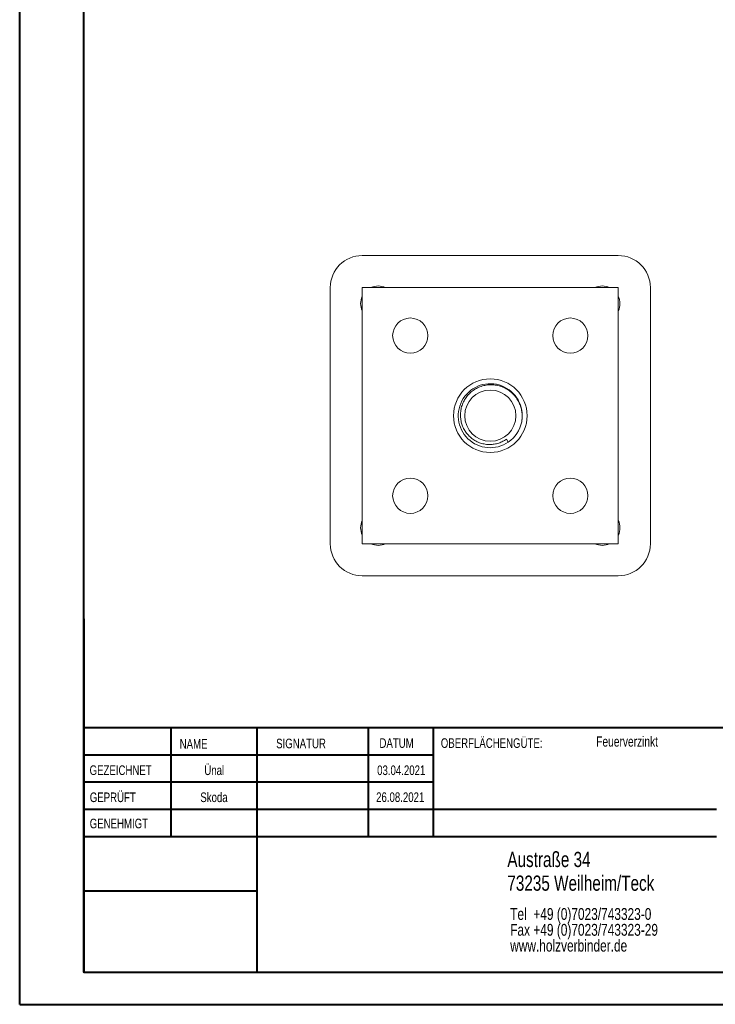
# Model space of a CAD drawing. Header units: millimetres. Extents: x 0 to 210, y 0 to 297.
# Tile 1 of 38: x 0 to 109, y 0 to 154. Entities that reach past the tile are written whole.
import ezdxf

# ---------------------------------------------------------------- set-up
doc = ezdxf.new("R2010")
doc.units = ezdxf.units.MM
doc.linetypes.add('HIDDEN', pattern=[1.905, 1.27, -0.635])
doc.layers.add('FORMAT', color=7, linetype='HIDDEN')
doc.styles.add('SLDTEXTSTYLE0', font='TXT', dxfattribs={"width": 0.75})

# ---------------------------------------------------------------- blocks, each defined once
blk = doc.blocks.new('SW_NOTE_0')
at = {"color": 0, "linetype": 'Continuous', "lineweight": 0, "char_height": 1.8521, "attachment_point": 1, "style": 'SLDTEXTSTYLE0'}
for s, insert in [('Tel  +49 (0)7023/743323-0', (0, 2.39)), ('Fax +49 (0)7023/743323-29', (0, -0.08)), ('www.holzverbinder.de', (0, -2.55))]:
    blk.add_mtext(s, dxfattribs=dict(at, insert=insert))

msp = doc.modelspace()

# ---------------------------------------------------------------- linework, layer by layer
at = {"color": 7, "linetype": 'Continuous', "lineweight": 40}
for p, q in [((0.08, 0.21), (0.08, 297.21)), ((10.08, 5.21), (10.08, 292.21)), ((10.11, 60.37), (10.11, 5.12)), ((205.08, 43.37), (10.11, 43.37)), ((23.71, 43.37), (23.71, 26.37)), ((37.1, 43.37), (37.1, 5.12)), ((54.51, 43.37), (54.51, 26.37)), ((64.71, 26.37), (64.71, 43.37)), ((64.71, 39.1), (10.11, 39.1)), ((64.71, 34.87), (10.11, 34.87)), ((108.91, 30.62), (10.11, 30.62)), ((108.91, 26.37), (10.11, 26.37)), ((37.1, 17.87), (10.11, 17.87)), ((10.11, 13.71), (10.08, 13.71)), ((10.11, 9.46), (10.08, 9.46)), ((10.08, 5.21), (205.08, 5.21)), ((0.08, 0.21), (210.08, 0.21))]:
    msp.add_line(p, q, dxfattribs=at)
at = {"color": 7, "linetype": 'Continuous', "lineweight": 15}
for p, q in [((93.59, 117.1), (53.59, 117.1)), ((48.59, 112.1), (48.59, 72.1)), ((93.59, 112.1), (53.59, 112.1)), ((53.59, 112.1), (53.59, 72.1)), ((93.59, 72.1), (93.59, 112.1)), ((98.59, 72.1), (98.59, 112.1)), ((53.59, 72.1), (93.59, 72.1)), ((53.59, 67.1), (93.59, 67.1))]:
    msp.add_line(p, q, dxfattribs=at)
at = {"color": 7, "linetype": 'Continuous', "lineweight": 0}
for p, q in [((64.71, 39.12), (10.11, 39.12)), ((23.71, 5.21), (23.71, 5.12)), ((54.51, 5.21), (54.51, 5.12))]:
    msp.add_line(p, q, dxfattribs=at)
at = {"color": 7, "linetype": 'Continuous', "lineweight": 15}
for centre, radius in [((61.09, 104.6), 2.75), ((86.09, 104.6), 2.75), ((73.59, 92.1), 5.75), ((61.09, 79.6), 2.75), ((86.09, 79.6), 2.75)]:
    msp.add_circle(centre, radius, dxfattribs=at)
for centre, radius, start, end in [((53.59, 112.1), 5, 90, 180), ((93.59, 112.1), 5, 0, 90), ((56.09, 109.6), 2.75, 65.38, 114.62), ((91.09, 109.6), 2.75, 65.38, 114.62), ((56.09, 109.6), 2.75, 155.38, 204.62), ((91.09, 109.6), 2.75, 335.38, 24.62), ((56.09, 74.6), 2.75, 155.38, 204.62), ((91.09, 74.6), 2.75, 335.38, 24.62), ((53.59, 72.1), 5, 180, 270), ((56.09, 74.6), 2.75, 245.38, 270), ((56.09, 74.6), 2.75, 270, 294.62), ((91.09, 74.6), 2.75, 245.38, 270), ((91.09, 74.6), 2.75, 270, 294.62), ((93.59, 72.1), 5, 270, 0)]:
    msp.add_arc(centre, radius, start, end, dxfattribs=at)
at = {"layer": 'FORMAT', "linetype": 'Continuous', "lineweight": 15}
msp.add_line((76.1, 88.41), (76.4, 87.97), dxfattribs=at)
msp.add_circle((73.59, 92.1), 4, dxfattribs=at)
for centre, radius, start, end in [((73.58, 92.09), 5, 350.2577, 304.438), ((73.59, 92.1), 5, 304.2227, 348.7002), ((73.59, 92.1), 4.46, 296.0985, 304.2227)]:
    msp.add_arc(centre, radius, start, end, dxfattribs=at)
msp.add_open_spline([(75.55, 88.1), (75.34, 88), (74.91, 87.8), (74.22, 87.64), (73.51, 87.57), (72.78, 87.63), (72.06, 87.8), (71.36, 88.1), (70.71, 88.52), (70.19, 89), (69.75, 89.53), (69.4, 90.11), (69.13, 90.76), (68.97, 91.46), (68.91, 92.19), (68.97, 92.95), (69.15, 93.71), (69.47, 94.44), (69.91, 95.1), (70.45, 95.69), (71.08, 96.18), (71.79, 96.55), (72.55, 96.81), (73.35, 96.93), (74.16, 96.92), (74.97, 96.78), (75.73, 96.5), (76.44, 96.1), (77.1, 95.56), (77.64, 94.94), (78.04, 94.27), (78.32, 93.62), (78.5, 92.93), (78.61, 92.09), (78.54, 91.49), (78.5, 91.12)], degree=3, knots=[0, 0, 0, 0, 0.0276369, 0.0559747, 0.0836116, 0.1119493, 0.1414133, 0.1717296, 0.2013117, 0.2317178, 0.2551901, 0.2828232, 0.3111236, 0.3387567, 0.3670531, 0.3974013, 0.4285999, 0.4594473, 0.4911893, 0.5220368, 0.5537776, 0.5847132, 0.6165102, 0.6480494, 0.6805032, 0.7120424, 0.7444962, 0.7760385, 0.8084548, 0.844702, 0.872325, 0.9005284, 0.9281514, 0.9563537, 1, 1, 1, 1], dxfattribs=at)

# ---------------------------------------------------------------- block references
at = {"color": 7, "linetype": 'Continuous', "lineweight": 0}
msp.add_blockref('SW_NOTE_0', (76.7, 12.85), dxfattribs=at)

# ---------------------------------------------------------------- texts
at = {"color": 7, "linetype": 'Continuous', "lineweight": 0, "style": 'SLDTEXTSTYLE0'}
for s, insert, char_height, attachment_point in [('NAME', (25.07, 41.62), 1.5, 1), ('SIGNATUR', (40.14, 41.68), 1.5, 1), ('DATUM', (56.28, 41.74), 1.5, 1), ('OBERFLÄCHENGÜTE:', (65.86, 41.74), 1.5, 1), ('Feuerverzinkt', (90.14, 42.03), 1.5875, 1), ('GEZEICHNET', (11, 37.51), 1.5, 1), ('Ünal', (30.47, 37.5), 1.499, 2), ('03.04.2021', (59.68, 37.5), 1.499, 2), ('GEPRÜFT', (11.03, 33.28), 1.5, 1), ('Skoda', (30.43, 33.28), 1.499, 2), ('26.08.2021', (59.52, 33.3), 1.499, 2), ('GENEHMIGT', (11.02, 29.19), 1.5, 1), ('Austraße 34', (76.25, 24.02), 2.3813, 1), ('73235 Weilheim/Teck', (76.25, 20.32), 2.3813, 1)]:
    msp.add_mtext(s, dxfattribs=dict(at, insert=insert, char_height=char_height, attachment_point=attachment_point))

doc.saveas('drawing.dxf')
